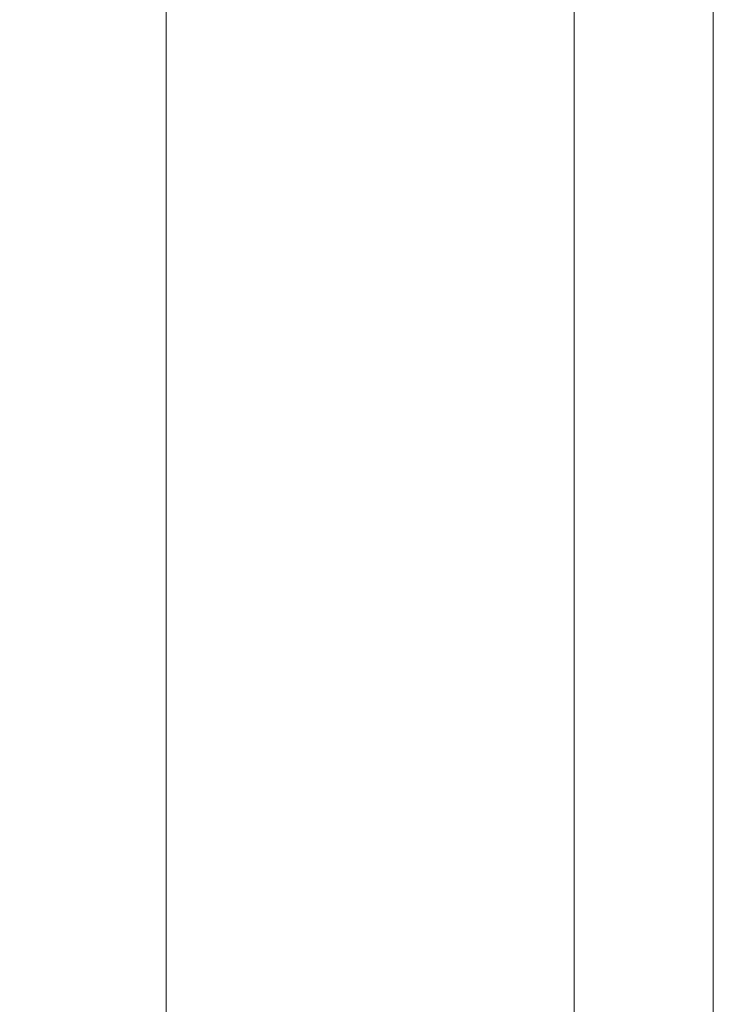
# Model space of a CAD drawing. Header units: millimetres. Extents: x -740 to 768, y -616 to 1219.
# Tile 215 of 256: x 4.526 to 5.375, y -2.241 to -1.035. Entities that reach past the tile are written whole.
import ezdxf

# ---------------------------------------------------------------- set-up
doc = ezdxf.new("R2010")
doc.units = ezdxf.units.MM
doc.layers.add('Q-SPCQ', color=91, linetype='Continuous')

# ---------------------------------------------------------------- blocks, each defined once
blk = doc.blocks.new('QA2190M - QTOO_QA2190M_ControlForMixerBrushed-130897-_3D_')
at = {"layer": 'Q-SPCQ', "lineweight": 5}
mesh = blk.add_polyface(dxfattribs=at)
corners = [(75.00016407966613, -59.35000197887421, 56.70388805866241), (74.82979384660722, -59.35000197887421, 55.40979462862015), (74.33029217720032, -59.35000197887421, 54.20389076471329), (73.53570041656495, -59.35000197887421, 53.16835713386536), (72.50016678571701, -59.35000197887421, 52.37376083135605), (71.29425837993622, -59.35000197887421, 51.87425916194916), (70.00016494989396, -59.35000197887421, 51.70388892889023), (68.70607151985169, -59.35000197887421, 51.87425916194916), (67.5001631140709, -59.35000197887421, 52.37376083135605), (66.46462948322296, -59.35000197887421, 53.16835713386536), (65.6700377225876, -59.35000197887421, 54.20389076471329), (65.1705360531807, -59.35000197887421, 55.40979462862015), (65.00016582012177, -59.35000197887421, 56.70388805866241), (65.00016582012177, -9.213647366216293e-12, 56.70388805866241), (65.1705360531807, -9.195752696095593e-12, 55.40979462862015), (65.6700377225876, -9.179077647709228e-12, 54.20389076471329), (66.46462948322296, -9.164758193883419e-12, 53.16835713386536), (67.5001631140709, -9.153770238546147e-12, 52.37376083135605), (68.70607151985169, -9.146863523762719e-12, 51.87425916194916), (70.00016494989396, -9.144507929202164e-12, 51.70388892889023), (71.29425837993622, -9.146863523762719e-12, 51.87425916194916), (72.50016678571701, -9.153770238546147e-12, 52.37376083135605), (73.53570041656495, -9.164758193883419e-12, 53.16835713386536), (74.33029217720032, -9.179077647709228e-12, 54.20389076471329), (74.82979384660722, -9.195752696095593e-12, 55.40979462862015), (75.00016407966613, -9.213647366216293e-12, 56.70388805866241)]
mesh.append_faces([[corners[k] for k in face] for face in [(13, 14, 11, 12), (0, 1, 24, 25)]], dxfattribs={"vtx1": -1})
mesh.append_faces([[corners[k] for k in face] for face in [(14, 15, 10, 11), (16, 17, 8, 9), (15, 16, 9, 10), (17, 18, 7, 8), (6, 7, 18, 19), (19, 20, 5, 6), (20, 21, 4, 5), (22, 23, 2, 3), (21, 22, 3, 4), (23, 24, 1, 2)]], dxfattribs={"vtx1": -1, "vtx3": -1})
mesh = blk.add_polyface(dxfattribs=at)
corners = [(65.00016582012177, -59.35000197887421, 56.70388805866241), (65.1705360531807, -59.35000197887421, 57.99798603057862), (65.6700377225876, -59.35000197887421, 59.20388989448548), (66.46462948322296, -59.35000197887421, 60.23942352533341), (67.5001631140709, -59.35000197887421, 61.03401528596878), (68.70607151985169, -59.35000197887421, 61.53351695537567), (70.00016494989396, -59.35000197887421, 61.70389173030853), (71.29425837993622, -59.35000197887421, 61.53351695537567), (72.50016678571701, -59.35000197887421, 61.03401528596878), (73.53570041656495, -59.35000197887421, 60.23942352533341), (74.33029217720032, -59.35000197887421, 59.20388989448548), (74.82979384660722, -59.35000197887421, 57.99798603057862), (75.00016407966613, -59.35000197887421, 56.70388805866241), (75.00016407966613, -9.213647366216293e-12, 56.70388805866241), (74.82979384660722, -9.231542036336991e-12, 57.99798603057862), (74.33029217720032, -9.248217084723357e-12, 59.20388989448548), (73.53570041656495, -9.262536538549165e-12, 60.23942352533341), (72.50016678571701, -9.273524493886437e-12, 61.03401528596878), (71.29425837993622, -9.280431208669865e-12, 61.53351695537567), (70.00016494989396, -9.28278783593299e-12, 61.70389173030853), (68.70607151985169, -9.280431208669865e-12, 61.53351695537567), (67.5001631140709, -9.273524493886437e-12, 61.03401528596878), (66.46462948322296, -9.262536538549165e-12, 60.23942352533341), (65.6700377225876, -9.248217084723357e-12, 59.20388989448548), (65.1705360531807, -9.231542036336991e-12, 57.99798603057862), (65.00016582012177, -9.213647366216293e-12, 56.70388805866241)]
mesh.append_faces([[corners[k] for k in face] for face in [(2, 23, 24, 1)]], dxfattribs={"vtx0": -1, "vtx2": -1})
mesh.append_faces([[corners[k] for k in face] for face in [(13, 14, 11, 12)]], dxfattribs={"vtx1": -1})
mesh.append_faces([[corners[k] for k in face] for face in [(14, 15, 10, 11), (16, 17, 8, 9), (15, 16, 9, 10), (17, 18, 7, 8), (6, 7, 18, 19), (19, 20, 5, 6), (20, 21, 4, 5), (22, 23, 2, 3), (21, 22, 3, 4)]], dxfattribs={"vtx1": -1, "vtx3": -1})
mesh.append_faces([[corners[k] for k in face] for face in [(25, 0, 1, 24)]], dxfattribs={"vtx2": -1})

msp = doc.modelspace()

# ---------------------------------------------------------------- block references
at = {"layer": 'Q-SPCQ', "lineweight": 5}
msp.add_blockref('QA2190M - QTOO_QA2190M_ControlForMixerBrushed-130897-_3D_', (-69.62499999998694, 0, -0.9870787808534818), dxfattribs=at)

doc.saveas('drawing.dxf')
